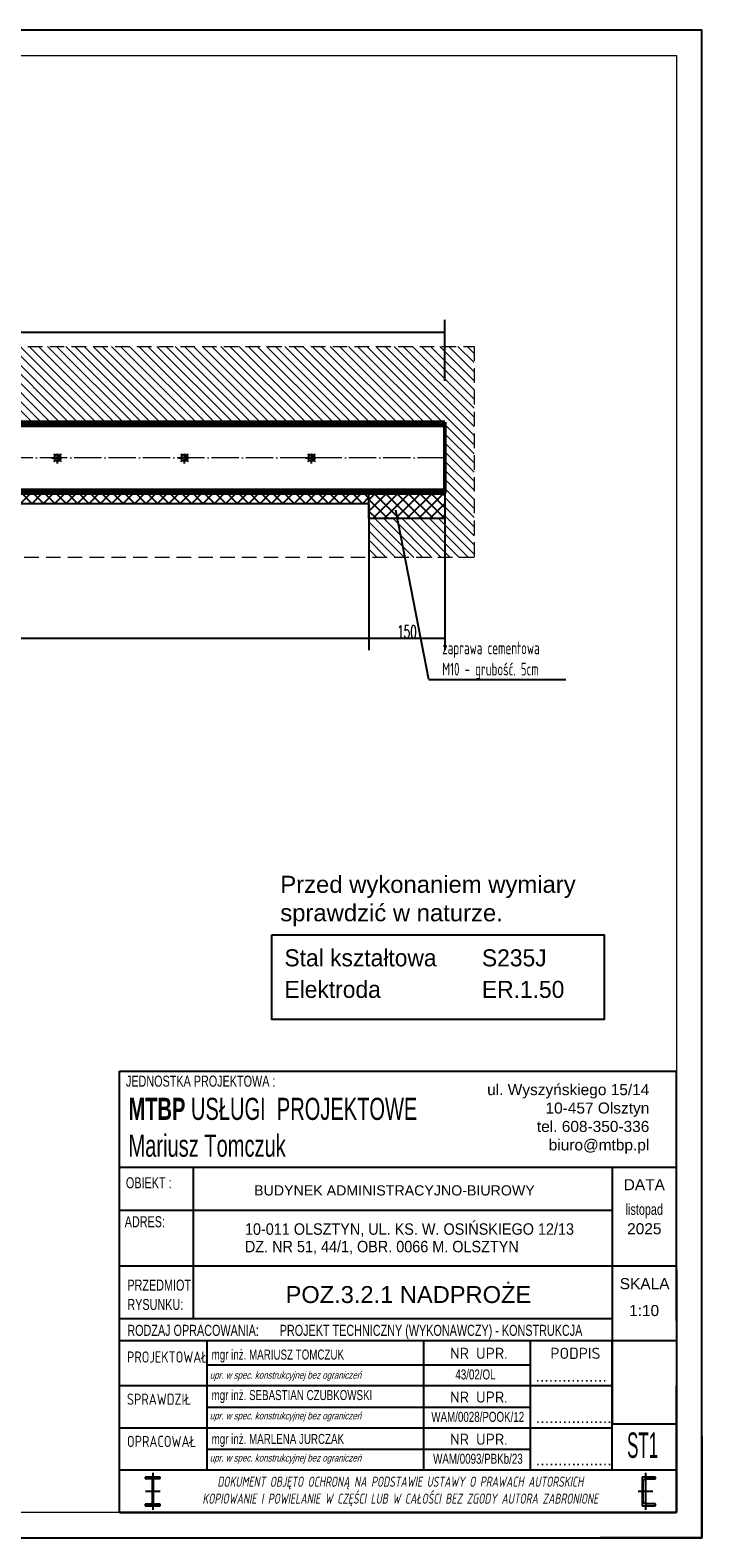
# Model space of a CAD drawing. Header units: millimetres. Extents: x 71565 to 82199, y 8038 to 14163.
# Tile 4 of 12: x 76306 to 77629, y 8038 to 11008. Entities that reach past the tile are written whole.
import ezdxf
from ezdxf.enums import TextEntityAlignment as Align

# ---------------------------------------------------------------- set-up
doc = ezdxf.new("R2010")
doc.units = ezdxf.units.MM
doc.header["$LTSCALE"] = 2.25
for name, pattern in [('DASHED', [19.05, 12.7, -6.35]), ('DO', [0.8, 0.6, -0.1, 0, -0.1]), ('GCAD_ISO04W100', [30, 24, -3, 0, -3])]:
    doc.linetypes.add(name, pattern=pattern)
for name, color, linetype, lineweight in [('_UA- tabelka_Nr_pióra__7', 7, 'Continuous', 13), ('k wymiary', 3, 'Continuous', 18), ('M_Elementy niewidoczne', 1, 'DASHED', 9), ('M_Elementy osie', 8, 'GCAD_ISO04W100', 9), ('M_Elementy widokowe', 190, 'Continuous', 50), ('M_Ramki do druku', 7, 'Continuous', 25), ('M_Ramki rysunków', 2, 'Continuous', 25), ('M_Śruby', 7, 'Continuous', 25), ('SZRAF', 1, 'Continuous', 9)]:
    doc.layers.add(name, color=color, linetype=linetype, lineweight=lineweight)
for name, color, linetype in [('e-cad_wymiary', 1, 'Continuous'), ('LDO', 1, 'DO'), ('M_Ramki znaczniki', 6, 'Continuous'), ('NR RYS', 10, 'Continuous'), ('RAMKA', 3, 'Continuous')]:
    doc.layers.add(name, color=color, linetype=linetype)
doc.styles.add('Arial', font='txt', dxfattribs={"height": 9.835329})
doc.styles.add('MCAD_TS', font='GENISO.SHX', dxfattribs={"width": 0.8})
doc.styles.add('MCAD_TWYM', font='GENISO.SHX', dxfattribs={"width": 0.7})
doc.styles.add('SPECBUD_TXT', font='txt')
doc.styles.get("Standard").update_dxf_attribs({"font": 'romans.shx', "width": 0.6})
doc.styles.add('tabela1', font='txt', dxfattribs={"width": 0.5})
doc.dimstyles.new('MCAD_ST_10 [mm]', dxfattribs={"dimtxt": 25, "dimasz": 1, "dimexe": 24, "dimexo": 0, "dimgap": 0, "dimtad": 0, "dimdec": 1, "dimrnd": 0.5, "dimdsep": 46, "dimtxsty": 'Standard', "dimblk": 'MC_WYM_ST', "dimcen": 0, "dimdle": 20, "dimclrd": 256, "dimclre": 256, "dimclrt": 7, "dimadec": 0, "dimazin": 0, "dimtfac": 0.033333, "dimtdec": 1, "dimtix": 1, "dimtmove": 2, "dimatfit": 3, "dimldrblk": 'MC_WYM_ST', "dimfxl": 1, "dimtvp": 0.8, "dimtolj": 1, "dimtzin": 0, "dimarcsym": 0})

# ---------------------------------------------------------------- blocks, each defined once
blk = doc.blocks.new('MC_WYM_ST')
blk.add_solid([(0, 0), (-14.7, 3), (-14.7, -3), (0, 0)])
blk = doc.blocks.new('*D1772')
at = {"layer": 'Defpoints', "color": 0}
for p in [(76973, 9968.8), (76973, 9810), (75523, 9765)]:
    blk.add_point(p, dxfattribs=at)
at = {"layer": 'k wymiary', "lineweight": -2}
for p, q in [((76973, 9968.8), (76973, 9786)), ((75523, 9765), (75523, 9834)), ((75524, 9810), (76972, 9810))]:
    blk.add_line(p, q, dxfattribs=at)
at = {"layer": 'k wymiary', "lineweight": -2, "rotation": 180}
blk.add_blockref('MC_WYM_ST', (75523, 9810), dxfattribs=at)
at = {"layer": 'k wymiary', "lineweight": -2}
blk.add_blockref('MC_WYM_ST', (76973, 9810), dxfattribs=at)
at = {"layer": 'k wymiary', "color": 7, "lineweight": 9, "insert": (76248, 9822.5), "char_height": 25, "attachment_point": 5}
blk.add_mtext('\\A1;1450', dxfattribs=at)
blk = doc.blocks.new('OTWKR1')
for p, q in [((0.35, 0.35), (0.56, 0.56)), ((-0.56, -0.56), (-0.35, -0.35))]:
    blk.add_line(p, q)
blk = doc.blocks.new('OTWCW')
at = {"const_width": 0.5}
blk.add_lwpolyline([(0.25, 0, 0.414214), (0, 0.25, 0.414214)], format="xyb", dxfattribs=at)
blk = doc.blocks.new('OTW')
blk.add_circle((0, 0), 0.5)
blk = doc.blocks.new('OTWOSIE')
at = {"layer": 'LDO'}
for p, q in [((-0.9, 0), (0.9, 0)), ((0, -0.9), (0, 0.9))]:
    blk.add_line(p, q, dxfattribs=at)
blk = doc.blocks.new('OT4')
for name in ['OTW', 'OTWCW']:
    blk.add_blockref(name, (0, 0))
at = {"xscale": -1, "rotation": 180}
blk.add_blockref('OTWCW', (0, 0), dxfattribs=at)
at = {"layer": 'SZRAF'}
blk.add_blockref('OTWOSIE', (0, 0), dxfattribs=at)
blk = doc.blocks.new('OT52')
for name in ['OT4', 'OTWKR1']:
    blk.add_blockref(name, (0, 0))
at = {"rotation": 270}
blk.add_blockref('OTWKR1', (0, 0), dxfattribs=at)
blk = doc.blocks.new('*D1774')
at = {"layer": 'Defpoints', "color": 0}
for p in [(77123, 10095.4), (76973, 9968.8), (77123, 9810)]:
    blk.add_point(p, dxfattribs=at)
at = {"layer": 'k wymiary', "lineweight": -2}
for p, q in [((77123, 10095.4), (77123, 9786)), ((76973, 9968.8), (76973, 9786)), ((76974, 9810), (77122, 9810))]:
    blk.add_line(p, q, dxfattribs=at)
at = {"layer": 'k wymiary', "lineweight": -2, "rotation": 180}
blk.add_blockref('MC_WYM_ST', (76973, 9810), dxfattribs=at)
at = {"layer": 'k wymiary', "lineweight": -2}
blk.add_blockref('MC_WYM_ST', (77123, 9810), dxfattribs=at)
at = {"layer": 'k wymiary', "color": 7, "lineweight": 9, "insert": (77048, 9822.5), "char_height": 25, "attachment_point": 5}
blk.add_mtext('\\A1;150', dxfattribs=at)
blk = doc.blocks.new('*D1775')
at = {"layer": 'Defpoints', "color": 0}
for p in [(77123, 10412.9), (75373, 10316.5), (77123, 10316.5)]:
    blk.add_point(p, dxfattribs=at)
at = {"layer": 'k wymiary', "lineweight": -2}
for p, q in [((75373, 10316.5), (75373, 10436.9)), ((77123, 10316.5), (77123, 10436.9)), ((75374, 10412.9), (77122, 10412.9))]:
    blk.add_line(p, q, dxfattribs=at)
at = {"layer": 'k wymiary', "lineweight": -2, "rotation": 180}
blk.add_blockref('MC_WYM_ST', (75373, 10412.9), dxfattribs=at)
at = {"layer": 'k wymiary', "lineweight": -2}
blk.add_blockref('MC_WYM_ST', (77123, 10412.9), dxfattribs=at)
at = {"layer": 'k wymiary', "color": 7, "insert": (76248, 10425.4), "char_height": 25, "attachment_point": 5}
blk.add_mtext('\\A1;1750', dxfattribs=at)
blk = doc.blocks.new('Znacznik_narozny_v2')
at = {"layer": 'M_Ramki znaczniki'}
blk.add_lwpolyline([(0, -20), (0, 0), (20, 0)], dxfattribs=at)
blk = doc.blocks.new('*U1284')
at = {"layer": 'M_Ramki rysunków', "color": 0, "linetype": 'ByBlock', "lineweight": -2}
blk.add_lwpolyline([(20, 5), (20, 292), (415, 292), (415, 5)], close=True, dxfattribs=at)
at = {"layer": 'M_Ramki znaczniki', "xscale": -1}
blk.add_blockref('Znacznik_narozny_v2', (420, 297), dxfattribs=at)
at = {"layer": 'M_Ramki znaczniki', "rotation": 180}
blk.add_blockref('Znacznik_narozny_v2', (420, 0), dxfattribs=at)
at = {"layer": 'M_Ramki do druku', "style": 'MCAD_TS', "width": 0.8}
for tag, p in [('KOMENTARZ', (11.54, 30.57)), ('RYSUNEK', (15.28, 30.57)), ('DATA', (19.02, 30.57))]:
    blk.add_attdef(tag, p, '', height=2, rotation=90, dxfattribs=at)
blk = doc.blocks.new('NR')
at = {"layer": 'NR RYS', "color": 255, "linetype": 'Continuous'}
blk.add_lwpolyline([(-0.122, 0.879), (1.143, 0.879), (1.143, -0.032), (-0.122, -0.032)], close=True, dxfattribs=at)
at = {"layer": 'NR RYS', "style": 'tabela1', "width": 0.5}
blk.add_attdef('NR', (0.171, 0.208), '', height=0.5, dxfattribs=at)

msp = doc.modelspace()

# ---------------------------------------------------------------- hatches: boundary and pattern name
at = {"transparency": 33554687}
h = msp.add_hatch(dxfattribs=at)
h.set_pattern_fill('ANSI37', color=1, scale=5, style=0)
h.set_pattern_definition([(45, (49325.153, 2438.205), (-11.22532, 11.22532), []), (135, (49325.153, 2438.205), (-11.22532, -11.22532), [])])
h.paths.add_polyline_path([(75522.96, 10095.41), (75372.96, 10095.41), (75372.96, 10045.41), (75400.22, 10045.41), (75522.96, 10045.41), (75522.96, 10072.82), (75522.96, 10075.41)])
h.paths.add_polyline_path([(76972.96, 10070.41), (76972.96, 10072.82), (76972.96, 10045.41), (77122.96, 10045.41), (77122.96, 10095.41), (76972.96, 10095.41)])
h = msp.add_hatch(dxfattribs=at)
h.set_pattern_fill('ANSI37', color=1, scale=5, style=0)
h.set_pattern_definition([(45, (49425.153, 2857.4), (-11.22532, 11.22532), []), (135, (49425.153, 2857.4), (-11.22532, -11.22532), [])])
h.paths.add_polyline_path([(76972.96, 10095.41), (75522.96, 10095.41), (75522.96, 10075.41), (76972.96, 10075.41)])
at = {"layer": 'SZRAF', "transparency": 33554687}
h = msp.add_hatch(dxfattribs=at)
h.set_pattern_fill('ANSI31', color=1, scale=4, angle=90, style=0)
h.set_pattern_definition([(135, (-5848.168, 417.668), (-8.9802561, -8.9802561), [])])
h.paths.add_polyline_path([(75372.96, 10045.41), (75372.96, 10095.41), (75372.96, 10101.71), (75372.96, 10165.41), (75372.96, 10229.11), (75372.96, 10235.41), (75828.99, 10235.41), (75908.33, 10384.49), (75187.49, 10384.49), (75187.49, 9968.83), (75379.08, 9968.83), (75400.22, 10045.41)])
h.paths.add_polyline_path([(76972.96, 9968.83), (77180.43, 9968.83), (77180.43, 10384.49), (75908.33, 10384.49), (75828.99, 10235.41), (77122.96, 10235.41), (77122.96, 10229.11), (77122.96, 10165.41), (77122.96, 10101.71), (77122.96, 10095.41), (77122.96, 10045.41), (76972.96, 10045.41)])
h.paths.add_polyline_path([(75522.96, 10045.41), (75400.22, 10045.41), (75379.08, 9968.83), (75522.96, 9968.83)])
h.paths.add_polyline_path([(77122.96, 9968.83), (77122.96, 10045.41)], flags=16)

# ---------------------------------------------------------------- linework, layer by layer
for p, q in [((75522.96, 10075.41), (76972.96, 10075.41)), ((76972.96, 10072.82), (76972.96, 9968.83)), ((77452.31, 8767.53), (77578.81, 8767.53))]:
    msp.add_line(p, q)
at = {"color": 1}
for q in [(77026.21, 10061.8), (77360.81, 9728.75)]:
    msp.add_line((77091.15, 9728.75), q, dxfattribs=at)
at = {"color": 0}
for p, q in [((76481.78, 8087.62), (76481.78, 8957.23)), ((76481.78, 8957.23), (77578.81, 8957.23)), ((77578.81, 8767.53), (77578.81, 8957.23)), ((76481.78, 8767.53), (77578.81, 8767.53)), ((76481.78, 8767.53), (77578.81, 8767.53)), ((76481.78, 8767.53), (77578.81, 8767.53)), ((76481.78, 8767.53), (77578.81, 8767.53)), ((76481.78, 8767.53), (77452.31, 8767.53)), ((76627.1, 8767.53), (76627.1, 8469.26)), ((77452.31, 8767.53), (77452.31, 8426.05)), ((77452.31, 8767.53), (77578.81, 8767.53)), ((77578.81, 8465.61), (77578.81, 8767.53)), ((76481.78, 8682.93), (77452.31, 8682.93)), ((76481.78, 8573.57), (77452.31, 8573.57)), ((77452.31, 8573.57), (77578.81, 8573.57)), ((77578.81, 8565.69), (77578.81, 8472.14)), ((77578.81, 8549.08), (77578.81, 8565.69)), ((77578.81, 8540.94), (77578.81, 8087.62)), ((77452.31, 8469.26), (76481.78, 8469.26)), ((77452.31, 8469.26), (76733.07, 8469.26)), ((77452.31, 8469.26), (76733.07, 8469.26)), ((76481.78, 8426.05), (77578.81, 8426.05)), ((76654.85, 8170.72), (76654.85, 8426.05)), ((77081.23, 8170.72), (77081.23, 8426.05)), ((77290.58, 8426.05), (77290.58, 8170.72)), ((77452.31, 8260.62), (77452.31, 8426.05)), ((77452.31, 8260.62), (77452.31, 8426.05)), ((77452.31, 8426.05), (77452.31, 8260.62)), ((76654.85, 8378.47), (77290.16, 8378.47)), ((77452.31, 8336.92), (76481.78, 8336.92)), ((77452.31, 8336.92), (76481.78, 8336.92)), ((77578.81, 8087.62), (77578.81, 8336.92)), ((76654.85, 8295.37), (77290.16, 8295.37)), ((77452.31, 8253.81), (76481.78, 8253.81)), ((77452.31, 8253.81), (76481.78, 8253.81)), ((76654.85, 8212.26), (77290.16, 8212.26)), ((77578.81, 8170.72), (76481.78, 8170.72)), ((76562.33, 8157.39), (76532.9, 8157.39)), ((76532.9, 8157.39), (76532.9, 8154.61)), ((76532.9, 8154.61), (76543.84, 8154.61)), ((76543.84, 8154.61), (76544.4, 8154.55)), ((76544.4, 8154.55), (76544.92, 8154.39)), ((76544.92, 8154.39), (76545.41, 8154.13)), ((76545.41, 8154.13), (76545.84, 8153.78)), ((76545.84, 8153.78), (76546.19, 8153.35)), ((76546.19, 8153.35), (76546.45, 8152.86)), ((76546.45, 8152.86), (76546.61, 8152.34)), ((76546.61, 8152.34), (76546.67, 8151.78)), ((76546.67, 8151.78), (76546.67, 8106.55)), ((76547.61, 8165.42), (76547.61, 8092.91)), ((76548.56, 8151.78), (76548.62, 8152.34)), ((76548.56, 8151.78), (76548.56, 8106.55)), ((76548.62, 8152.34), (76548.78, 8152.86)), ((76548.78, 8152.86), (76549.04, 8153.35)), ((76549.04, 8153.35), (76549.39, 8153.78)), ((76549.39, 8153.78), (76549.82, 8154.13)), ((76549.82, 8154.13), (76550.3, 8154.39)), ((76550.3, 8154.39), (76550.83, 8154.55)), ((76550.83, 8154.55), (76551.38, 8154.61)), ((76551.38, 8154.61), (76562.33, 8154.61)), ((76562.33, 8154.61), (76562.33, 8157.39)), ((77537.79, 8157.39), (77511.58, 8157.39)), ((77511.58, 8157.39), (77511.58, 8100.94)), ((77513.59, 8148.92), (77513.69, 8149.87)), ((77513.59, 8109.41), (77513.59, 8148.92)), ((77513.69, 8149.87), (77513.96, 8150.77)), ((77513.96, 8150.77), (77514.41, 8151.61)), ((77514.41, 8151.61), (77515.01, 8152.34)), ((77515.01, 8152.34), (77515.74, 8152.95)), ((77515.74, 8152.95), (77516.58, 8153.39)), ((77516.58, 8153.39), (77517.49, 8153.67)), ((77517.49, 8153.67), (77518.43, 8153.76)), ((77517.92, 8165.42), (77517.92, 8092.91)), ((77518.43, 8153.76), (77537.79, 8153.76)), ((77537.79, 8153.76), (77537.79, 8157.39)), ((76562.18, 8129.17), (76533.05, 8129.17)), ((77532.48, 8129.17), (77503.35, 8129.17)), ((77513.69, 8108.46), (77513.59, 8109.41)), ((77513.96, 8107.56), (77513.69, 8108.46)), ((77578.81, 8087.62), (76481.78, 8087.62)), ((77578.81, 8087.62), (76481.78, 8087.62)), ((76481.78, 8087.62), (77578.81, 8087.62)), ((76496.58, 8087.61), (76673.12, 8087.61)), ((76532.9, 8103.72), (76532.9, 8100.94)), ((76543.84, 8103.72), (76532.9, 8103.72)), ((76532.9, 8100.94), (76562.33, 8100.94)), ((76543.84, 8103.72), (76544.4, 8103.78)), ((76544.4, 8103.78), (76544.92, 8103.94)), ((76544.92, 8103.94), (76545.41, 8104.2)), ((76545.41, 8104.2), (76545.84, 8104.55)), ((76545.84, 8104.55), (76546.19, 8104.98)), ((76546.19, 8104.98), (76546.45, 8105.47)), ((76546.45, 8105.47), (76546.61, 8106)), ((76546.61, 8106), (76546.67, 8106.55)), ((76548.56, 8106.55), (76548.62, 8106)), ((76548.62, 8106), (76548.78, 8105.47)), ((76548.78, 8105.47), (76549.04, 8104.98)), ((76549.04, 8104.98), (76549.39, 8104.55)), ((76549.39, 8104.55), (76549.82, 8104.2)), ((76549.82, 8104.2), (76550.3, 8103.94)), ((76550.3, 8103.94), (76550.83, 8103.78)), ((76550.83, 8103.78), (76551.38, 8103.72)), ((76562.33, 8103.72), (76551.38, 8103.72)), ((76562.33, 8100.94), (76562.33, 8103.72)), ((77225, 8087.61), (77421.87, 8087.61)), ((77225, 8087.61), (77421.87, 8087.61)), ((77511.58, 8100.94), (77537.79, 8100.94)), ((77514.41, 8106.72), (77513.96, 8107.56)), ((77515.01, 8105.99), (77514.41, 8106.72)), ((77515.74, 8105.39), (77515.01, 8105.99)), ((77516.58, 8104.94), (77515.74, 8105.39)), ((77517.49, 8104.66), (77516.58, 8104.94)), ((77518.43, 8104.57), (77517.49, 8104.66)), ((77537.79, 8104.57), (77518.43, 8104.57)), ((77537.79, 8100.94), (77537.79, 8104.57))]:
    msp.add_line(p, q, dxfattribs=at)
for points in [[(76972.96, 10095.41), (77122.96, 10095.41), (77122.96, 10045.41), (76972.96, 10045.41)], [(76781.9, 9225.77), (77436.38, 9225.77), (77436.38, 9058.62), (76781.9, 9058.62)]]:
    msp.add_lwpolyline(points, close=True)
at = {"layer": 'M_Elementy niewidoczne'}
for p, q in [((75187.49, 10384.49), (77180.43, 10384.49)), ((77180.43, 10384.49), (77180.43, 9968.83)), ((77180.43, 9968.83), (75187.49, 9968.83))]:
    msp.add_line(p, q, dxfattribs=at)
at = {"layer": 'M_Elementy osie'}
msp.add_line((77122.96, 10165.41), (75372.96, 10165.41), dxfattribs=at)
at = {"layer": 'M_Elementy widokowe', "color": 190}
for p, q in [((77122.96, 10235.41), (75372.96, 10235.41)), ((77122.96, 10229.11), (75372.96, 10229.11)), ((77122.96, 10235.41), (77122.96, 10095.41)), ((77122.96, 10101.71), (75372.96, 10101.71)), ((77122.96, 10095.41), (75372.96, 10095.41))]:
    msp.add_line(p, q, dxfattribs=at)
at = {"layer": 'RAMKA', "linetype": 'Continuous'}
msp.add_lwpolyline([(73428.81, 8037.62), (77628.81, 8037.62), (77628.81, 11007.62), (73428.81, 11007.62)], close=True, dxfattribs=at)

# ---------------------------------------------------------------- block references
at = {"color": 0, "xscale": 100, "yscale": 100, "zscale": 100}
msp.add_blockref('NR', (77464.49, 8174.35), dxfattribs=at).add_auto_attribs({'NR': 'ST1'})
at = {"layer": 'e-cad_wymiary', "color": 0, "lineweight": 0, "ltscale": 2.844444, "xscale": 10, "yscale": 10, "zscale": 10}
msp.add_blockref('*U1284', (73428.81, 8037.62), dxfattribs=at)
at = {"layer": 'M_Śruby', "xscale": 13, "yscale": 13, "zscale": 13}
for p in [(76359.99, 10165.41), (76609.99, 10165.41), (76859.99, 10165.41)]:
    msp.add_blockref('OT52', p, dxfattribs=at)

# ---------------------------------------------------------------- texts
at = {"color": 156, "style": 'Arial', "width": 0.7}
for s, height, p in [('JEDNOSTKA PROJEKTOWA : ', 21.7656, (76494.76, 8926.4)), ('OBIEKT : ', 21.766, (76494.76, 8726.14)), ('ADRES: ', 21.766, (76492.42, 8649.43)), ('PRZEDMIOT', 21.766, (76497.62, 8524.55)), ('RYSUNKU:', 21.766, (76497.62, 8486.43)), ('RODZAJ OPRACOWANIA:', 21.7656, (76497.54, 8435.51))]:
    msp.add_text(s, height=height, dxfattribs=at).set_placement(p)
at = {"color": 156, "style": 'Arial'}
for s, p in [('DATA', (77515.56, 8733.28)), ('SKALA', (77516.13, 8538.33))]:
    msp.add_text(s, height=21.766, dxfattribs=at).set_placement(p, align=Align.MIDDLE)
at = {"lineweight": 15, "style": 'Arial', "width": 0.7}
msp.add_text('listopad', height=21.766, dxfattribs=at).set_placement((77515.56, 8682.05), align=Align.MIDDLE)
at = {"lineweight": 15, "style": 'Arial'}
for s, p in [('2025', (77515.56, 8646.55)), ('1:10', (77515.13, 8485.41))]:
    msp.add_text(s, height=21.766, dxfattribs=at).set_placement(p, align=Align.MIDDLE)
at = {"color": 0, "style": 'Arial', "width": 0.7}
for s, height, p in [('PROJEKT TECHNICZNY (WYKONAWCZY) - KONSTRUKCJA', 21.7656, (76797.63, 8435.51)), ('mgr inż. MARIUSZ TOMCZUK', 19.6707, (76663.49, 8388.86)), ('mgr inż. SEBASTIAN CZUBKOWSKI', 19.6707, (76663.49, 8309.01)), ('mgr inż. MARLENA JURCZAK', 19.6707, (76663.49, 8222.66))]:
    msp.add_text(s, height=height, dxfattribs=at).set_placement(p)
at = {"color": 0, "style": 'Arial', "oblique": 15, "width": 0.8}
for p in [(76655.5, 8351.14), (76655.5, 8271.05), (76655.5, 8187.95)]:
    msp.add_text(' upr. w spec. konstrukcyjnej bez ograniczeń', height=14, dxfattribs=at).set_placement(p)
at = {"color": 0, "style": 'Arial', "width": 0.7}
for s, height, p in [('43/02/OL', 19.671, (77183.04, 8359.85)), ('WAM/0028/POOK/12', 19.6707, (77187.56, 8276.37)), ('WAM/0093/PBKb/23', 19.6707, (77187.91, 8193.81))]:
    msp.add_text(s, height=height, dxfattribs=at).set_placement(p, align=Align.MIDDLE)
at = {"color": 0, "style": 'Arial'}
msp.add_text('................', height=22.6606, dxfattribs=at).set_placement((77301.12, 8345.12))
at = {"color": 144, "insert": (77117.64, 9803.13), "char_height": 25, "width": 20511.0875, "attachment_point": 1, "style": 'MCAD_TWYM'}
msp.add_mtext('zaprawa cementowa \\PM10 - grubość. 5cm', dxfattribs=at)
at = {"insert": (76798.74, 9341.8), "char_height": 33.6, "attachment_point": 1, "style": 'SPECBUD_TXT'}
msp.add_mtext_dynamic_manual_height_columns('{\\fArial CE|b0|i0|c238|p34;Przed wykonaniem wymiary}\\P{\\fArial CE|b0|i0|c238|p34;sprawdzić w naturze.}', width=4656.9726, gutter_width=175, heights=[0], dxfattribs=at)
at = {"char_height": 33.6, "attachment_point": 1, "style": 'SPECBUD_TXT'}
for s, insert in [('  Stal kształtowa', (76781.9, 9197)), ('S235J', (77195.76, 9197)), ('  Elektroda ', (76781.9, 9134.84)), ('ER.1.50', (77195.76, 9134.84))]:
    msp.add_mtext(s, dxfattribs=dict(at, insert=insert))
at = {"color": 0, "lineweight": 15, "attachment_point": 5, "style": 'Arial'}
for s, insert, char_height, width in [('\\pxql;{\\W0.65;\\fArial|b1|i0|c238|p34;\\C32;\\c2325447;MTBP \\fArial|b0|i0|c238|p34;USŁUGI  PROJEKTOWE\\P\\C0;Mariusz Tomczuk}', (78164.28, 8846.11), 43.5312, 3328.9013), ('\\A1;\\pxqr;ul. Wyszyńskiego 15/14 \\P10-457 Olsztyn\\Ptel. 608-350-336\\Pbiuro@mtbp.pl', (77362.55, 8862.87), 21.7656, 325.776), ('{\\fISOCPEUR|b0|i0|c0|p34;\\Q10;\\W0.7;DOKUMENT OBJĘTO OCHRONĄ NA PODSTAWIE USTAWY O PRAWACH AUTORSKICH\\PKOPIOWANIE I POWIELANIE W CZĘŚCI LUB W CAŁOŚCI BEZ ZGODY AUTORA ZABRONIONE\\Q0; }', (77035.2, 8129.08), 20, 1205.5172)]:
    msp.add_mtext(s, dxfattribs=dict(at, insert=insert, char_height=char_height, width=width))
at = {"color": 0, "char_height": 22.6606, "width": 154.7961, "attachment_point": 1, "style": 'Arial'}
for insert in [(77301.89, 8286.29), (77301.89, 8203.19)]:
    msp.add_mtext('.................', dxfattribs=dict(at, insert=insert))
at = {"layer": '_UA- tabelka_Nr_pióra__7', "color": 0, "linetype": 'Continuous', "lineweight": 13, "attachment_point": 7, "line_spacing_factor": 0.918851, "style": 'Arial'}
for s, insert, char_height, width in [('\\A1;\\pxqc;\\PBUDYNEK ADMINISTRACYJNO-BIUROWY', (76630.38, 8711.76), 20, 786.2277), ('\\A1;\\pxqc;{\\W0.9;\\P\\pq*,t0;\\fArial CE|b0|i0|c238|p34;\\H1.128205x;10-011 OLSZTYN, UL. KS. W. OSIŃSKIEGO 12/13\\PDZ. NR 51, 44/1, OBR. 0066 M. OLSZTYN}', (76729.11, 8595.9), 20, 786.2277), ('\\A1;{\\fISOCPEUR|b0|i0|c238|p34;\\W0.8;PROJEKTOWAŁ}', (76496.77, 8382.78), 22, 155.4426), ('\\A1;{\\fISOCPEUR|b0|i0|c238|p34;NR UPR.}', (77133.07, 8390.17), 22, 117.7912), ('\\A1;{\\fISOCPEUR|b0|i0|c238|p34;PODPIS}', (77330.44, 8390.17), 22, 117.7912), ('\\A1;{\\fISOCPEUR|b0|i0|c238|p34;\\W0.8;SPRAWDZIŁ}', (76496.77, 8299.68), 22, 155.4426), ('\\A1;{\\fISOCPEUR|b0|i0|c238|p34;NR UPR.}', (77133.07, 8303.92), 22, 117.7912), ('\\A1;{\\W0.8;\\fISOCPEUR|b0|i0|c238|p34;OPRACOWAŁ}', (76496.77, 8216.57), 22, 155.4426), ('\\A1;{\\fISOCPEUR|b0|i0|c238|p34;NR UPR.}', (77133.07, 8220.82), 22, 117.7912)]:
    msp.add_mtext(s, dxfattribs=dict(at, insert=insert, char_height=char_height, width=width))
at = {"layer": '_UA- tabelka_Nr_pióra__7', "linetype": 'Continuous', "lineweight": 13, "insert": (77050.99, 8516.68), "char_height": 33.3256, "width": 1295.5504, "attachment_point": 5, "line_spacing_factor": 0.918851, "style": 'Arial'}
msp.add_mtext('\\A1;POZ.3.2.1 NADPROŻE', dxfattribs=at)

# ---------------------------------------------------------------- dimensions: what is measured, and where the dimension line sits
at = {"layer": 'k wymiary'}
dim = msp.add_linear_dim(base=(77122.96, 10412.95), p1=(75372.96, 10316.53), p2=(77122.96, 10316.53), dimstyle='MCAD_ST_10 [mm]', dxfattribs=at)
dim.commit()
dim.dimension.update_dxf_attribs({"geometry": '*D1775', "text_midpoint": (76247.96, 10425.45)})
at = {"layer": 'k wymiary', "lineweight": 9}
for base, p1, p2, picture, middle in [((77122.96, 9809.97), (76972.96, 9968.83), (77122.96, 10095.41), '*D1774', (77047.96, 9822.47)), ((76972.96, 9809.97), (75522.96, 9765.03), (76972.96, 9968.83), '*D1772', (76247.96, 9822.47))]:
    dim = msp.add_linear_dim(base=base, p1=p1, p2=p2, dimstyle='MCAD_ST_10 [mm]', dxfattribs=at)
    dim.commit()
    dim.dimension.update_dxf_attribs({"geometry": picture, "text_midpoint": middle})

doc.saveas('drawing.dxf')
